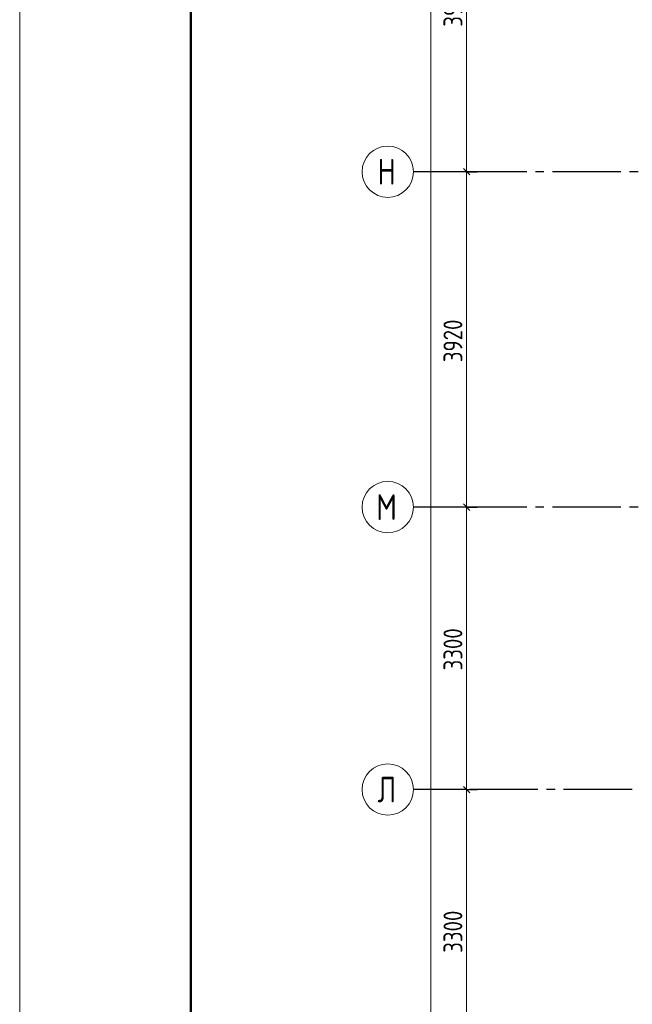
# Model space of a CAD drawing. Header units: millimetres. Extents: x 0 to 43617, y 0 to 59400.
# Tile 30 of 45: x 0 to 7157, y 36520 to 48026. Entities that reach past the tile are written whole.
import ezdxf

# ---------------------------------------------------------------- set-up
doc = ezdxf.new("R2010")
doc.units = ezdxf.units.MM
doc.linetypes.add('______5', pattern=[1100, 800, -100, 100, -100])
doc.layers.add('Standard', color=7, linetype='Continuous', lineweight=25)
doc.layers.add('Оси', color=40, linetype='______5', lineweight=18)
doc.styles.add('GOST 2.304-81', font='txt')
doc.styles.add('ISOCPEUR', font='txt')

msp = doc.modelspace()

# ---------------------------------------------------------------- linework, layer by layer
at = {"layer": 'Standard', "color": 7, "linetype": 'Continuous', "lineweight": 13, "transparency": 33554687}
for p, q in [((5221, 46250), (5221, 50170)), ((5221, 42330), (5221, 46250)), ((5221, 39030), (5221, 42330)), ((5221, 35730), (5221, 39030))]:
    msp.add_line(p, q, dxfattribs=at)
at = {"layer": 'Standard', "color": 7, "linetype": 'Continuous', "lineweight": 25, "transparency": 33554687}
for p, q in [((5258, 46212), (5183, 46288)), ((5258, 42292), (5183, 42367)), ((5258, 38992), (5183, 39067))]:
    msp.add_line(p, q, dxfattribs=at)
at = {"layer": 'Standard', "color": 251, "linetype": 'Continuous', "lineweight": -3, "true_color": 0x656565, "transparency": 33554687}
for p, q in [((5221, 46250), (5096, 46250)), ((5221, 46250), (5346, 46250)), ((5221, 42330), (5096, 42330)), ((5221, 42330), (5346, 42330)), ((5221, 39030), (5096, 39030)), ((5221, 39030), (5346, 39030))]:
    msp.add_line(p, q, dxfattribs=at)
at = {"layer": 'Standard', "color": 7, "linetype": 'Continuous', "lineweight": 13, "transparency": 33554687}
msp.add_lwpolyline([(0, 0), (42000, 0), (42000, 59400), (0, 59400), (0, 0)], close=True, dxfattribs=at)
at = {"layer": 'Standard', "color": 7, "linetype": 'Continuous', "lineweight": 50, "transparency": 33554687}
msp.add_lwpolyline([(2000, 58900), (41500, 58900), (41500, 500), (2000, 500), (2000, 58900)], close=True, dxfattribs=at)
at = {"layer": 'Standard', "color": 7, "linetype": 'Continuous', "lineweight": 13, "transparency": 33554687}
msp.add_lwpolyline([(4802, 10630), (4802, 33448), (4802, 33448), (4802, 57120)], dxfattribs=at)
at = {"layer": 'Standard', "color": 251, "linetype": 'Continuous', "lineweight": -3, "true_color": 0x656565, "transparency": 33554687}
for points in [[(5221, 46250), (5204, 46250), (5204, 46250), (5204, 46250), (5204, 46250), (5204, 46250), (5204, 46250), (4700, 46250)], [(5221, 42330), (5204, 42330), (5204, 42330), (5204, 42330), (5204, 42330), (5204, 42330), (5204, 42330), (5204, 42330), (5204, 42330), (4700, 42330)], [(5221, 39030), (5204, 39030), (5204, 39030), (5204, 39030), (5204, 39030), (5204, 39030), (5204, 39030), (5204, 39030), (5204, 39030), (5204, 39030), (5204, 39030), (4700, 39030)]]:
    msp.add_lwpolyline(points, dxfattribs=at)
at = {"layer": 'Оси', "color": 8, "linetype": '______5', "lineweight": -3, "transparency": 33554687}
for p, q in [((26824, 46250), (4600, 46250)), ((26824, 42330), (4600, 42330)), ((22554, 39030), (4600, 39030))]:
    msp.add_line(p, q, dxfattribs=at)
at = {"layer": 'Оси', "color": 7, "linetype": 'Continuous', "lineweight": 13, "transparency": 33554687}
for centre in [(4300, 46250), (4300, 42330), (4300, 39030)]:
    msp.add_circle(centre, 300, dxfattribs=at)

# ---------------------------------------------------------------- texts
at = {"layer": 'Standard', "color": 7, "linetype": 'Continuous', "lineweight": 25, "transparency": 33554687, "char_height": 220, "attachment_point": 7, "rotation": 90, "style": 'GOST 2.304-81'}
for s, insert, width in [('3920', (5171, 47944), 657.05), ('3920', (5171, 44024), 657.05), ('3300', (5171, 40422), 641.48), ('3300', (5171, 37122), 641.48)]:
    msp.add_mtext(s, dxfattribs=dict(at, insert=insert, width=width))
at = {"layer": 'Оси', "color": 7, "linetype": 'Continuous', "lineweight": 25, "transparency": 33554687, "char_height": 300, "attachment_point": 7, "style": 'ISOCPEUR'}
for s, insert, width in [('\\W0.80;Н', (4180, 46100), 359.83), ('\\W0.82;М', (4165, 42180), 392.65), ('\\W0.80;Л', (4180, 38880), 359.83)]:
    msp.add_mtext(s, dxfattribs=dict(at, insert=insert, width=width))

doc.saveas('drawing.dxf')
